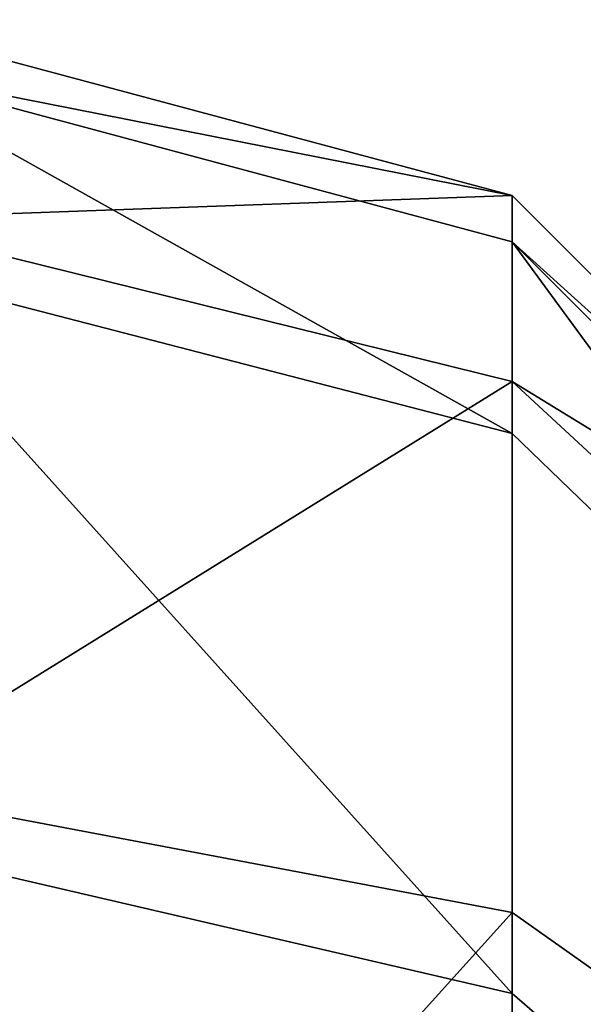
# Model space of a CAD drawing. Header units: inches. Extents: x 0 to 28, y -28 to 0.
# Tile 41 of 62: x 27.781 to 27.889, y -0.179 to 0.009. Entities that reach past the tile are written whole.
import ezdxf

# ---------------------------------------------------------------- set-up
doc = ezdxf.new("R2010")
doc.units = ezdxf.units.IN
doc.header["$LTSCALE"] = 0.03937007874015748
doc.header["$MEASUREMENT"] = 0
doc.layers.add('A-FURN-3-ST', color=151, linetype='Continuous')

msp = doc.modelspace()

# ---------------------------------------------------------------- meshes
at = {"layer": 'A-FURN-3-ST'}
mesh = msp.add_polyface(dxfattribs=at)
corners = [(27.75, 0.008771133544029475, 5.500384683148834), (27.875, -0.02472250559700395, 5.500358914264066), (27.75, -0.02917862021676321, 5.30892486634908), (27.875, -0.06013010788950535, 5.321724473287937), (27.75, -0.1375393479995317, 5.146582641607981), (27.875, -0.1612320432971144, 5.170257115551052), (27.75, -0.299798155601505, 5.0380970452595), (27.875, -0.3126215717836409, 5.069038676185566), (27.75, -0.491228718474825, 5), (28, -0.3661731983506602, 5.283525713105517), (27.96650635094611, -0.3476557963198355, 5.153572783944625), (27.96650635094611, -0.2259616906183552, 5.234936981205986), (28, -0.2746582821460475, 5.375111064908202), (27.96650635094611, -0.1446911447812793, 5.35669364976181), (28, -0.2412287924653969, 5.500192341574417), (27.96650635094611, -0.1162288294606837, 5.500288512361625), (27.75, -1.77635683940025e-15, 16.90084630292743), (27.875, -0.0334936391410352, 16.90082053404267), (27.96650635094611, -0.1249999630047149, 16.90075013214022), (28, -0.2499999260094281, 16.90065396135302), (27.75, -0.3224814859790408, 17.67811661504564), (27.875, -0.3461559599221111, 17.65442391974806), (27.75, -0.1476539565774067, 17.45048854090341), (27.875, -0.1766517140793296, 17.43372684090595), (27.75, -0.03766401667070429, 17.18538211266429), (27.875, -0.07001083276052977, 17.17669257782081), (27.96650635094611, -0.1583839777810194, 17.15295232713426), (28, -0.2791039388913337, 17.12052254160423), (27.96650635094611, -0.4108358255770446, 17.58969427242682), (27.96650635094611, -0.2558750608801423, 17.38793302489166), (28, -0.3640961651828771, 17.32537750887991), (0.25, -0.1476539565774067, 17.45048854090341), (0.25, -0.03766401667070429, 17.18538211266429), (0.25, -1.77635683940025e-15, 16.90084630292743), (0.25, -0.02917862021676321, 5.30892486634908), (0.25, -0.1375393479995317, 5.146582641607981), (0.25, -0.299798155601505, 5.0380970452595), (28, -0.491228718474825, 5.25)]
mesh.append_faces([[corners[k] for k in face] for face in [(0, 1, 2), (2, 1, 3), (2, 3, 4), (4, 3, 5), (4, 5, 6), (6, 5, 7), (6, 7, 8), (9, 10, 11), (9, 11, 12), (12, 11, 13), (12, 13, 14), (14, 13, 15), (15, 13, 3), (15, 3, 1), (5, 3, 13, 11), (5, 11, 10, 7), (0, 16, 1), (1, 16, 17), (1, 17, 15), (15, 17, 18), (15, 18, 14), (14, 18, 19), (20, 21, 22), (22, 21, 23), (22, 23, 24), (24, 23, 25), (24, 25, 16), (16, 25, 17), (17, 25, 26), (17, 26, 18), (18, 26, 27), (18, 27, 19), (21, 28, 29, 23), (23, 29, 26, 25), (29, 30, 26), (26, 30, 27), (31, 20, 22), (32, 22, 24), (33, 24, 16), (16, 0, 33), (34, 0, 2), (35, 2, 4), (36, 4, 6), (37, 12, 14)]])

doc.saveas('drawing.dxf')
